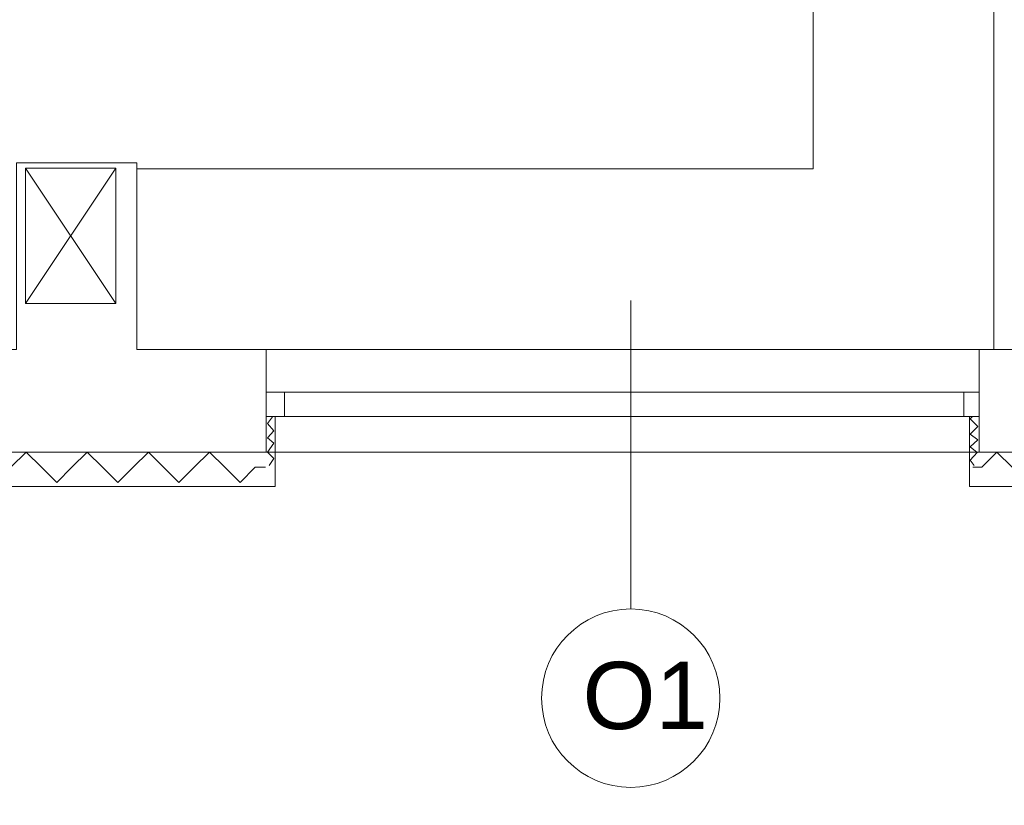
# Model space of a CAD drawing. Header units: millimetres. Extents: x 126553 to 403692, y -95821 to 38049.
# Tile 197 of 256: x 222335 to 222663, y 12646 to 12907. Entities that reach past the tile are written whole.
import ezdxf

# ---------------------------------------------------------------- set-up
doc = ezdxf.new("R2010")
doc.units = ezdxf.units.MM
for name, color, linetype, lineweight in [('docieplenie', 6, 'Continuous', 18), ('docieplenie zew.', 6, 'Continuous', 18), ('OKNA', 7, 'Continuous', 13), ('opisy', 7, 'Continuous', 18), ('TEREN', 1, 'Continuous', 40), ('WYMIAR', 7, 'Continuous', 18), ('ŚCIANY GRUBE', 7, 'Continuous', 20)]:
    doc.layers.add(name, color=color, linetype=linetype, lineweight=lineweight)
doc.styles.add('Arial', font='arial.ttf')
doc.linetypes.add('ZIGZAG', pattern='A,0.0001,-0.2,[131,LTYPESHP.SHX,S=0.2,R=0,X=-0.2,Y=0],-0.4,[131,LTYPESHP.SHX,S=0.2,R=180,X=0.2,Y=0],-0.2', length=0.8001)
doc.dimstyles.new('A_100', dxfattribs={"dimtxt": 26, "dimasz": 2, "dimexe": 0, "dimexo": 5, "dimgap": 0.01, "dimtad": 0, "dimdec": 4, "dimrnd": 0.5, "dimdsep": 46, "dimtxsty": 'Arial', "dimblk1": 'K', "dimblk2": 'K', "dimsah": 1, "dimcen": 10, "dimse1": 1, "dimse2": 1, "dimclrd": 256, "dimclre": 256, "dimclrt": 1, "dimadec": 0, "dimazin": 0, "dimtfac": 0.5, "dimtdec": 4, "dimtmove": 0, "dimatfit": 3, "dimldrblk": 'K', "dimfxl": 1, "dimtvp": 0.75, "dimtolj": 1, "dimtzin": 0, "dimlwd": 13, "dimarcsym": 0})

# ---------------------------------------------------------------- blocks, each defined once
blk = doc.blocks.new('stolarka1')
at = {"layer": 'opisy', "color": 8}
blk.add_line((6731.22, -4654.99), (6731.22, -4757.76), dxfattribs=at)
at = {"layer": 'opisy'}
blk.add_circle((6731.22, -4787.46), 29.7, dxfattribs=at)
at = {"layer": 'opisy', "insert": (6715.16, -4775.36), "char_height": 22.4, "width": 15.9, "attachment_point": 1}
blk.add_mtext('{\\fArial|b0|i0|c238|p34;O1}', dxfattribs=at)
blk = doc.blocks.new('K')
for p, q in [((0, 10), (0, -10)), ((4.24, 4.24), (-4.24, -4.24)), ((-10, 0), (10, 0))]:
    blk.add_line(p, q)
blk.add_trace([(-4.77, -3.71), (-3.71, -4.77), (3.71, 4.77), (4.77, 3.71)])
blk = doc.blocks.new('*D2484')
at = {"layer": 'Defpoints', "color": 0, "linetype": 'ByBlock', "transparency": 16777216}
for p in [(215299.73, 12749.36), (225693.73, 12749.36), (225693.73, 12375.55)]:
    blk.add_point(p, dxfattribs=at)
at = {"layer": 'WYMIAR', "linetype": 'ByBlock', "lineweight": 13, "transparency": 16777216}
blk.add_line((215301.73, 12375.55), (225691.73, 12375.55), dxfattribs=at)
at = {"layer": 'WYMIAR', "linetype": 'ByBlock', "lineweight": 13, "transparency": 16777216, "xscale": 2, "yscale": 2, "zscale": 2, "rotation": 180}
blk.add_blockref('K', (215299.73, 12375.55), dxfattribs=at)
at = {"layer": 'WYMIAR', "linetype": 'ByBlock', "lineweight": 13, "transparency": 16777216, "xscale": 2, "yscale": 2, "zscale": 2}
blk.add_blockref('K', (225693.73, 12375.55), dxfattribs=at)
at = {"layer": 'WYMIAR', "color": 7, "linetype": 'ByBlock', "transparency": 16777216, "insert": (220496.73, 12395.47), "char_height": 26, "attachment_point": 5, "style": 'Arial'}
blk.add_mtext('\\A1;10394', dxfattribs=at)

msp = doc.modelspace()

# ---------------------------------------------------------------- linework, layer by layer
at = {"layer": 'docieplenie', "color": 0, "linetype": 'ZIGZAG'}
for points in [[(222417.74438, 12758.82299), (222419.22848, 12761.15514), (222417.10833, 12763.27528), (222419.22848, 12766.24348), (222417.10833, 12767.93959), (222419.22848, 12770.27175), (222417.10833, 12772.81592), (222418.80445, 12774.93606)], [(222652.44399, 12758.82299), (222651.17191, 12760.5191), (222653.50406, 12763.06327), (222651.17191, 12764.9714), (222653.71608, 12767.30355), (222651.17191, 12769.21168), (222653.71608, 12771.75585), (222651.17191, 12774.30002), (222651.80795, 12774.93606)], [(222331.66665, 12758.18695), (222336.75499, 12763.27528), (222341.84333, 12758.18695), (222346.93166, 12753.09861), (222352.02, 12758.18695), (222352.23202, 12758.39896)], [(222352.02, 12758.18695), (222357.10834, 12763.27528), (222362.19668, 12758.18695), (222367.28502, 12753.09861), (222372.37336, 12758.18695), (222372.58537, 12758.39896)], [(222372.37336, 12758.18695), (222377.4617, 12763.27528), (222382.55003, 12758.18695), (222387.63837, 12753.09861), (222392.72671, 12758.18695), (222392.93873, 12758.39896)], [(222392.72671, 12758.18695), (222397.81505, 12763.27528), (222402.90339, 12758.18695), (222407.99173, 12753.09861), (222413.08007, 12758.18695), (222416.47229, 12758.18695)], [(222652.01997, 12758.18695), (222654.98816, 12758.18695), (222660.0765, 12763.27528), (222665.16484, 12758.18695), (222670.25318, 12753.09861), (222675.34152, 12758.18695), (222675.55353, 12758.39896)]]:
    msp.add_lwpolyline(points, dxfattribs=at)
at = {"layer": 'docieplenie zew.', "color": 0}
for points in [[(222286.50764, 12777.90426), (222286.50764, 12765.81945), (222286.50764, 12751.82652), (222418.59243, 12751.82652)], [(222650.95989, 12774.93606), (222650.95989, 12751.82652), (222712.01996, 12751.82652), (222721.13656, 12751.82652), (222721.13656, 12776.84419)], [(222419.6525, 12751.82652), (222419.6525, 12774.93606), (222419.6525, 12751.82652), (222412.65604, 12751.82652), (222415.62424, 12751.82652)]]:
    msp.add_lwpolyline(points, dxfattribs=at)
at = {"layer": 'OKNA', "color": 0}
for points in [[(222416.68431, 12783.20461), (222654.14011, 12783.20461)], [(222422.83272, 12775.14807), (222422.83272, 12783.20461)], [(222649.05177, 12775.14807), (222649.05177, 12783.20461)], [(222416.68431, 12763.27528), (222647.9917, 12763.27528)], [(222661.13657, 12763.27528), (222636.96696, 12763.27528)]]:
    msp.add_lwpolyline(points, dxfattribs=at)
msp.add_lwpolyline([(222650.11184, 12775.14807), (222421.77264, 12775.14807), (222416.68431, 12775.14807), (222654.14011, 12775.14807)], close=True, dxfattribs=at)
at = {"layer": 'ŚCIANY GRUBE', "color": 0}
for points in [[(222659.01643, 12968.92897), (222659.01643, 12956.42014), (222659.01643, 12797.40956), (222671.10123, 12797.40956), (222671.10123, 13008.78762), (222781.13656, 13008.78762), (222781.13656, 13063.91129), (222841.34856, 13063.91129), (222847.28496, 13063.91129), (222847.28496, 13075.78408), (222842.19662, 13075.78408), (222842.19662, 13212.95721), (222689.12243, 13212.95721), (222689.12243, 13247.09148), (222598.80442, 13247.09148)], [(222366.64898, 12857.83358), (222336.54297, 12812.67457)], [(222336.54297, 12857.83358), (222366.64898, 12812.67457)]]:
    msp.add_lwpolyline(points, dxfattribs=at)
at = {"layer": 'ŚCIANY GRUBE', "color": 7}
msp.add_lwpolyline([(222598.80442, 12857.62156), (222598.80442, 13008.78762), (222659.01643, 13008.78762), (222659.01643, 12797.40956), (222416.68431, 12797.40956), (222373.64544, 12797.40956), (222373.64544, 12857.62156), (222598.80442, 12857.62156), (222598.80442, 13008.78762), (222659.01643, 13008.78762), (222659.01643, 12797.40956), (222658.16837, 12797.40956), (222659.01643, 12797.40956)], dxfattribs=at)
at = {"layer": 'ŚCIANY GRUBE', "color": 0}
for points in [[(222373.64544, 12797.40956), (222373.64544, 12859.52969), (222357.74438, 12859.52969), (222333.57478, 12859.52969), (222333.57478, 12797.40956), (222289.47584, 12797.40956), (222289.47584, 12763.27528), (222416.68431, 12763.27528), (222416.68431, 12797.40956)], [(222366.64898, 12812.67457), (222366.64898, 12857.83358), (222336.54297, 12857.83358), (222336.54297, 12812.67457)], [(222654.14011, 12763.27528), (222718.16837, 12763.27528), (222718.16837, 12797.19754), (222654.14011, 12797.40956)]]:
    msp.add_lwpolyline(points, close=True, dxfattribs=at)

# ---------------------------------------------------------------- block references
at = {"layer": 'TEREN', "color": 0}
msp.add_blockref('stolarka1', (215806.88685, 17468.76619), dxfattribs=at)

# ---------------------------------------------------------------- dimensions: what is measured, and where the dimension line sits
at = {"layer": 'WYMIAR', "color": 0, "linetype": 'ByBlock'}
dim = msp.add_linear_dim(base=(225693.72702, 12375.54933), p1=(215299.72702, 12749.36048), p2=(225693.72702, 12749.36048), dimstyle='A_100', override={"dimclrt": 7, "dimtmove": 1}, dxfattribs=at)
dim.commit()
dim.dimension.update_dxf_attribs({"geometry": '*D2484', "text_midpoint": (220496.72702, 12395.47498)})

doc.saveas('drawing.dxf')
